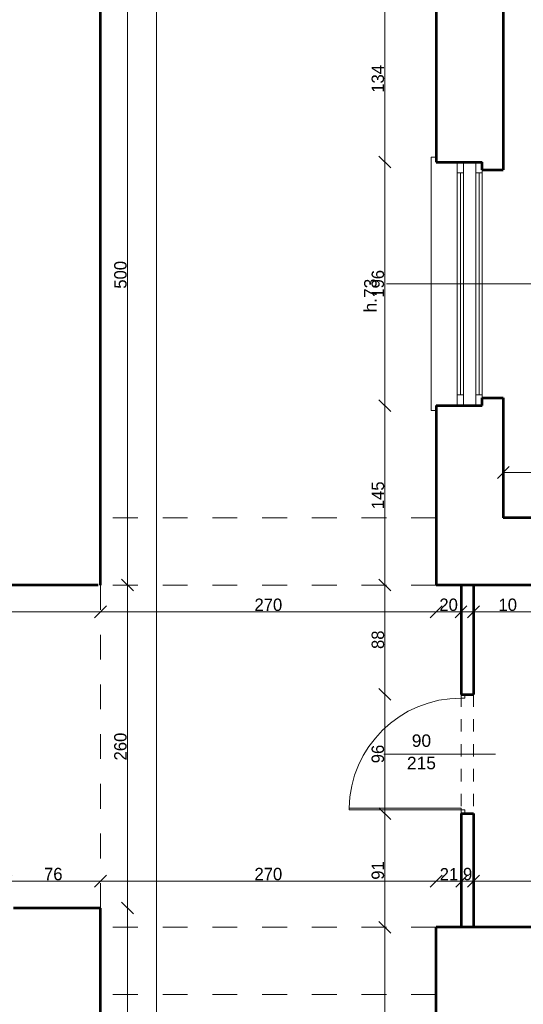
# Model space of a CAD drawing. Header units: inches. Extents: x -21887 to 84279, y -131485 to 67836.
# Tile 36 of 256: x 331 to 4381, y -18284 to -10358. Entities that reach past the tile are written whole.
import ezdxf

# ---------------------------------------------------------------- set-up
doc = ezdxf.new("R2010")
doc.units = ezdxf.units.IN
doc.header["$MEASUREMENT"] = 0
doc.linetypes.add('Dashed', pattern=[400, 200, -200])
doc.linetypes.add('Dashed copy', pattern=[200, 100, -100])
doc.layers.get('0').update_dxf_attribs({"lineweight": 13})
doc.layers.get('Defpoints').update_dxf_attribs({"lineweight": 13})
for name, color, linetype, lineweight in [('AI_MURY', 7, 'Continuous', 53), ('Dimensioning', 7, 'Continuous', 13), ('DRZWI', 7, 'Continuous', 13), ('dzialowki', 7, 'Continuous', 53), ('PODCIAGI', 7, 'Continuous', 13)]:
    doc.layers.add(name, color=color, linetype=linetype, lineweight=lineweight)
doc.styles.add('GENERATED_STYLE_7', font='txt')
doc.styles.add('Style-Courier New', font='txt')
doc.dimstyles.new('Dimstyle_4', dxfattribs={"dimtxt": 100, "dimasz": 95, "dimexe": 0, "dimexo": 0, "dimgap": 0.09, "dimtad": 1, "dimdec": 0, "dimlfac": 0.1, "dimzin": 0, "dimdsep": 46, "dimlunit": 5, "dimtxsty": 'GENERATED_STYLE_7', "dimblk": 'ARROWHEAD_6', "dimcen": 0.09, "dimclrd": 161, "dimclre": 161, "dimclrt": 7, "dimadec": 0, "dimazin": 0, "dimtfac": 1, "dimtdec": 0, "dimtmove": 0, "dimatfit": 3, "dimfxl": 0, "dimtolj": 1, "dimtzin": 0, "dimarcsym": 0})
doc.dimstyles.new('Dimstyle_5', dxfattribs={"dimtxt": 100, "dimasz": 95, "dimexe": 0.18, "dimexo": 0, "dimgap": 0.09, "dimtad": 1, "dimtih": 1, "dimtoh": 1, "dimdec": 0, "dimlfac": 0.1, "dimzin": 0, "dimdsep": 46, "dimlunit": 5, "dimtxsty": 'GENERATED_STYLE_7', "dimblk": 'ARROWHEAD_6', "dimcen": 0.09, "dimclrd": 161, "dimclre": 161, "dimclrt": 7, "dimadec": 0, "dimazin": 0, "dimtfac": 1, "dimtdec": 0, "dimtmove": 0, "dimatfit": 3, "dimfxl": 0, "dimtolj": 1, "dimtzin": 0, "dimarcsym": 0})

# ---------------------------------------------------------------- blocks, each defined once
blk = doc.blocks.new('ARROWHEAD_6')
at = {"color": 0, "linetype": 'Continuous'}
for p, q in [((0, 0), (-1, 0)), ((-0.5, -0.5), (0.5, 0.5))]:
    blk.add_line(p, q, dxfattribs=at)
blk = doc.blocks.new('*U1017')
at = {"layer": 'Defpoints', "color": 0, "linetype": 'Continuous'}
for p in [(-7329.5, -14806), (980.5, -14764.6), (980.5, -15124.7)]:
    blk.add_point(p, dxfattribs=at)
at = {"layer": 'Dimensioning', "color": 161, "linetype": 'Continuous', "lineweight": -2}
for p, q in [((-7329.5, -15124.5), (-7329.5, -15124.9)), ((-7234.5, -15124.7), (885.5, -15124.7)), ((980.5, -15124.5), (980.5, -15124.9))]:
    blk.add_line(p, q, dxfattribs=at)
at = {"layer": 'Dimensioning', "color": 161, "linetype": 'Continuous', "lineweight": -2, "xscale": 95, "yscale": 95, "zscale": 95, "rotation": 180}
blk.add_blockref('ARROWHEAD_6', (-7329.5, -15124.7), dxfattribs=at)
at = {"layer": 'Dimensioning', "color": 161, "linetype": 'Continuous', "lineweight": -2, "xscale": 95, "yscale": 95, "zscale": 95}
blk.add_blockref('ARROWHEAD_6', (980.5, -15124.7), dxfattribs=at)
at = {"layer": 'Dimensioning', "color": 7, "linetype": 'Continuous', "insert": (-3174.5, -15068.4), "char_height": 100, "attachment_point": 5, "style": 'GENERATED_STYLE_7'}
blk.add_mtext('831', dxfattribs=at)
blk = doc.blocks.new('*D1886')
at = {"layer": 'Defpoints'}
for p in [(-7329.5, -14806), (980.5, -14764.6), (-3174.5, -15124.7), (980.5, -15124.7)]:
    blk.add_point(p, dxfattribs=at)
at = {"layer": 'Dimensioning', "color": 161, "linetype": 'Continuous'}
blk.add_blockref('*U1017', (0, 0), dxfattribs=at)
blk = doc.blocks.new('*U1018')
at = {"layer": 'Defpoints', "color": 0, "linetype": 'Continuous'}
for p in [(3680.5, -14677.2), (980.5, -14764.6), (3680.5, -15124.7)]:
    blk.add_point(p, dxfattribs=at)
at = {"layer": 'Dimensioning', "color": 161, "linetype": 'Continuous', "lineweight": -2}
for p, q in [((980.5, -15124.5), (980.5, -15124.9)), ((1075.5, -15124.7), (3585.5, -15124.7)), ((3680.5, -15124.5), (3680.5, -15124.9))]:
    blk.add_line(p, q, dxfattribs=at)
at = {"layer": 'Dimensioning', "color": 161, "linetype": 'Continuous', "lineweight": -2, "xscale": 95, "yscale": 95, "zscale": 95, "rotation": 180}
blk.add_blockref('ARROWHEAD_6', (980.5, -15124.7), dxfattribs=at)
at = {"layer": 'Dimensioning', "color": 161, "linetype": 'Continuous', "lineweight": -2, "xscale": 95, "yscale": 95, "zscale": 95}
blk.add_blockref('ARROWHEAD_6', (3680.5, -15124.7), dxfattribs=at)
at = {"layer": 'Dimensioning', "color": 7, "linetype": 'Continuous', "insert": (2330.5, -15068.4), "char_height": 100, "attachment_point": 5, "style": 'GENERATED_STYLE_7'}
blk.add_mtext('270', dxfattribs=at)
blk = doc.blocks.new('*D1887')
at = {"layer": 'Defpoints'}
for p in [(3680.5, -14677.2), (980.5, -14764.6), (2330.5, -15124.7), (3680.5, -15124.7)]:
    blk.add_point(p, dxfattribs=at)
at = {"layer": 'Dimensioning', "color": 161, "linetype": 'Continuous'}
blk.add_blockref('*U1018', (0, 0), dxfattribs=at)
blk = doc.blocks.new('*U1019')
at = {"layer": 'Defpoints', "color": 0, "linetype": 'Continuous'}
for p in [(3680.5, -14677.2), (3880.5, -14909.3), (3880.5, -15124.7)]:
    blk.add_point(p, dxfattribs=at)
at = {"layer": 'Dimensioning', "color": 161, "linetype": 'Continuous', "lineweight": -2}
for p, q in [((3680.5, -15124.5), (3680.5, -15124.9)), ((3775.5, -15124.7), (3785.5, -15124.7)), ((3880.5, -15124.5), (3880.5, -15124.9))]:
    blk.add_line(p, q, dxfattribs=at)
at = {"layer": 'Dimensioning', "color": 161, "linetype": 'Continuous', "lineweight": -2, "xscale": 95, "yscale": 95, "zscale": 95, "rotation": 180}
blk.add_blockref('ARROWHEAD_6', (3680.5, -15124.7), dxfattribs=at)
at = {"layer": 'Dimensioning', "color": 161, "linetype": 'Continuous', "lineweight": -2, "xscale": 95, "yscale": 95, "zscale": 95}
blk.add_blockref('ARROWHEAD_6', (3880.5, -15124.7), dxfattribs=at)
at = {"layer": 'Dimensioning', "color": 7, "linetype": 'Continuous', "insert": (3780.5, -15068.4), "char_height": 100, "attachment_point": 5, "style": 'GENERATED_STYLE_7'}
blk.add_mtext('20', dxfattribs=at)
blk = doc.blocks.new('*D1888')
at = {"layer": 'Defpoints'}
for p in [(3680.5, -14677.2), (3880.5, -14909.3), (3780.5, -15124.7), (3880.5, -15124.7)]:
    blk.add_point(p, dxfattribs=at)
at = {"layer": 'Dimensioning', "color": 161, "linetype": 'Continuous'}
blk.add_blockref('*U1019', (0, 0), dxfattribs=at)
blk = doc.blocks.new('*U1020')
at = {"layer": 'Defpoints', "color": 0, "linetype": 'Continuous'}
for p in [(3880.5, -14909.3), (3980.5, -14909.3), (3980.5, -15124.7)]:
    blk.add_point(p, dxfattribs=at)
at = {"layer": 'Dimensioning', "color": 161, "linetype": 'Continuous', "lineweight": -2}
for p, q in [((3785.5, -15124.7), (3690.5, -15124.7)), ((3880.5, -15124.5), (3880.5, -15124.9)), ((3880.5, -15124.7), (3980.5, -15124.7)), ((3980.5, -15124.5), (3980.5, -15124.9)), ((4075.5, -15124.7), (4341.7, -15124.7))]:
    blk.add_line(p, q, dxfattribs=at)
at = {"layer": 'Dimensioning', "color": 161, "linetype": 'Continuous', "lineweight": -2, "xscale": 95, "yscale": 95, "zscale": 95}
blk.add_blockref('ARROWHEAD_6', (3880.5, -15124.7), dxfattribs=at)
at = {"layer": 'Dimensioning', "color": 161, "linetype": 'Continuous', "lineweight": -2, "xscale": 95, "yscale": 95, "zscale": 95, "rotation": 180}
blk.add_blockref('ARROWHEAD_6', (3980.5, -15124.7), dxfattribs=at)
at = {"layer": 'Dimensioning', "color": 7, "linetype": 'Continuous', "insert": (4256.1, -15068.4), "char_height": 100, "attachment_point": 5, "style": 'GENERATED_STYLE_7'}
blk.add_mtext('10', dxfattribs=at)
blk = doc.blocks.new('*D1889')
at = {"layer": 'Defpoints'}
for p in [(3880.5, -14909.3), (3980.5, -14909.3), (3980.5, -15124.7), (4256.1, -15124.7)]:
    blk.add_point(p, dxfattribs=at)
at = {"layer": 'Dimensioning', "color": 161, "linetype": 'Continuous'}
blk.add_blockref('*U1020', (0, 0), dxfattribs=at)
blk = doc.blocks.new('*U1021')
at = {"layer": 'Defpoints', "color": 0, "linetype": 'Continuous'}
for p in [(5665, -14841), (3980.5, -14909.3), (5665, -15124.7)]:
    blk.add_point(p, dxfattribs=at)
at = {"layer": 'Dimensioning', "color": 161, "linetype": 'Continuous', "lineweight": -2}
for p, q in [((3980.5, -15124.5), (3980.5, -15124.9)), ((4075.5, -15124.7), (5570, -15124.7)), ((5665, -15124.5), (5665, -15124.9))]:
    blk.add_line(p, q, dxfattribs=at)
at = {"layer": 'Dimensioning', "color": 161, "linetype": 'Continuous', "lineweight": -2, "xscale": 95, "yscale": 95, "zscale": 95, "rotation": 180}
blk.add_blockref('ARROWHEAD_6', (3980.5, -15124.7), dxfattribs=at)
at = {"layer": 'Dimensioning', "color": 161, "linetype": 'Continuous', "lineweight": -2, "xscale": 95, "yscale": 95, "zscale": 95}
blk.add_blockref('ARROWHEAD_6', (5665, -15124.7), dxfattribs=at)
at = {"layer": 'Dimensioning', "color": 7, "linetype": 'Continuous', "insert": (4822.7, -15068.4), "char_height": 100, "attachment_point": 5, "style": 'GENERATED_STYLE_7'}
blk.add_mtext('168', dxfattribs=at)
blk = doc.blocks.new('*D1890')
at = {"layer": 'Defpoints'}
for p in [(5665, -14841), (3980.5, -14909.3), (4822.7, -15124.7), (5665, -15124.7)]:
    blk.add_point(p, dxfattribs=at)
at = {"layer": 'Dimensioning', "color": 161, "linetype": 'Continuous'}
blk.add_blockref('*U1021', (0, 0), dxfattribs=at)
blk = doc.blocks.new('*U1032')
at = {"layer": 'Defpoints', "color": 0, "linetype": 'Continuous'}
for p in [(6645, -14002.6), (6645, -14144.8), (4220.5, -14319)]:
    blk.add_point(p, dxfattribs=at)
at = {"layer": 'Dimensioning', "color": 161, "linetype": 'Continuous', "lineweight": -2}
for p, q in [((4220.5, -14002.8), (4220.5, -14002.4)), ((4315.5, -14002.6), (6550, -14002.6)), ((6645, -14002.8), (6645, -14002.4))]:
    blk.add_line(p, q, dxfattribs=at)
at = {"layer": 'Dimensioning', "color": 161, "linetype": 'Continuous', "lineweight": -2, "xscale": 95, "yscale": 95, "zscale": 95, "rotation": 180}
blk.add_blockref('ARROWHEAD_6', (4220.5, -14002.6), dxfattribs=at)
at = {"layer": 'Dimensioning', "color": 161, "linetype": 'Continuous', "lineweight": -2, "xscale": 95, "yscale": 95, "zscale": 95}
blk.add_blockref('ARROWHEAD_6', (6645, -14002.6), dxfattribs=at)
at = {"layer": 'Dimensioning', "color": 7, "linetype": 'Continuous', "insert": (5432.7, -13947.6), "char_height": 100, "attachment_point": 5, "style": 'GENERATED_STYLE_7'}
blk.add_mtext('242', dxfattribs=at)
blk = doc.blocks.new('*D1902')
at = {"layer": 'Defpoints'}
for p in [(5432.7, -14002.6), (6645, -14002.6), (6645, -14144.8), (4220.5, -14319)]:
    blk.add_point(p, dxfattribs=at)
at = {"layer": 'Dimensioning', "color": 161, "linetype": 'Continuous'}
blk.add_blockref('*U1032', (0, 0), dxfattribs=at)
blk = doc.blocks.new('*U184')
at = {"layer": 'Defpoints', "color": 0, "linetype": 'Continuous'}
for p in [(-270, -21459.3), (57580.5, -21459.3), (56990.5, -24609.3)]:
    blk.add_point(p, dxfattribs=at)
at = {"layer": 'Dimensioning', "color": 161, "linetype": 'Continuous', "lineweight": -2}
for p, q in [((-269.9, -21459.3), (-270, -21459.3)), ((-270, -24514.3), (-270, -21554.3)), ((-269.9, -24609.3), (-270, -24609.3))]:
    blk.add_line(p, q, dxfattribs=at)
at = {"layer": 'Dimensioning', "color": 161, "linetype": 'Continuous', "lineweight": -2, "xscale": 95, "yscale": 95, "zscale": 95}
for p, rotation in [((-270, -21459.3), 90), ((-270, -24609.3), 270)]:
    blk.add_blockref('ARROWHEAD_6', p, dxfattribs=dict(at, rotation=rotation))
at = {"layer": 'Dimensioning', "color": 7, "linetype": 'Continuous', "insert": (-326.3, -23034.3), "char_height": 100, "attachment_point": 5, "rotation": 90, "style": 'GENERATED_STYLE_7'}
blk.add_mtext('315', dxfattribs=at)
blk = doc.blocks.new('*U1771')
at = {"layer": 'Defpoints'}
for p in [(122.4, -22997.2), (122.4, -23034.3), (57973, -22997.2), (57383, -26147.2)]:
    blk.add_point(p, dxfattribs=at)
at = {"layer": 'Dimensioning', "color": 161, "linetype": 'Continuous'}
blk.add_blockref('*U184', (392.5, -1537.9), dxfattribs=at)
blk = doc.blocks.new('*D1914')
at = {"layer": 'Defpoints'}
for p in [(122.4, 0), (122.4, -22997.2), (57973, -22997.2), (57383, -26147.2)]:
    blk.add_point(p, dxfattribs=at)
at = {"layer": 'Dimensioning', "color": 161, "linetype": 'Continuous'}
blk.add_blockref('*U1771', (0, 0), dxfattribs=at)
blk = doc.blocks.new('*U207')
at = {"layer": 'Defpoints', "color": 0, "linetype": 'Continuous'}
for p in [(724.7, 55030.7), (1431.3, 55030.7), (853.3, -36559.3)]:
    blk.add_point(p, dxfattribs=at)
at = {"layer": 'Dimensioning', "color": 161, "linetype": 'Continuous', "lineweight": -2}
for p, q in [((1431.1, 55030.7), (1431.3, 55030.7)), ((1431.3, -36464.3), (1431.3, 54935.7)), ((1431.1, -36559.3), (1431.3, -36559.3))]:
    blk.add_line(p, q, dxfattribs=at)
at = {"layer": 'Dimensioning', "color": 161, "linetype": 'Continuous', "lineweight": -2, "xscale": 95, "yscale": 95, "zscale": 95}
for p, rotation in [((1431.3, 55030.7), 90), ((1431.3, -36559.3), 270)]:
    blk.add_blockref('ARROWHEAD_6', p, dxfattribs=dict(at, rotation=rotation))
at = {"layer": 'Dimensioning', "color": 7, "linetype": 'Continuous', "insert": (1375, 9235.7), "char_height": 100, "attachment_point": 5, "rotation": 90, "style": 'GENERATED_STYLE_7'}
blk.add_mtext('9159', dxfattribs=at)
blk = doc.blocks.new('*D1941')
at = {"layer": 'Defpoints'}
for p in [(724.7, 55030.7), (1431.3, 55030.7), (1431.3, 9235.7), (853.3, -36559.3)]:
    blk.add_point(p, dxfattribs=at)
at = {"layer": 'Dimensioning', "color": 161, "linetype": 'Continuous'}
blk.add_blockref('*U207', (0, 0), dxfattribs=at)
blk = doc.blocks.new('*U292')
at = {"layer": 'Defpoints', "color": 0, "linetype": 'Continuous'}
for p in [(826.4, -17509.3), (1197.4, -17509.3), (823.5, -23859.3)]:
    blk.add_point(p, dxfattribs=at)
at = {"layer": 'Dimensioning', "color": 161, "linetype": 'Continuous', "lineweight": -2}
for p, q in [((1197.2, -17509.3), (1197.4, -17509.3)), ((1197.4, -23764.3), (1197.4, -17604.3)), ((1197.2, -23859.3), (1197.4, -23859.3))]:
    blk.add_line(p, q, dxfattribs=at)
at = {"layer": 'Dimensioning', "color": 161, "linetype": 'Continuous', "lineweight": -2, "xscale": 95, "yscale": 95, "zscale": 95}
for p, rotation in [((1197.4, -17509.3), 90), ((1197.4, -23859.3), 270)]:
    blk.add_blockref('ARROWHEAD_6', p, dxfattribs=dict(at, rotation=rotation))
at = {"layer": 'Dimensioning', "color": 7, "linetype": 'Continuous', "insert": (1141.1, -20684.3), "char_height": 100, "attachment_point": 5, "rotation": 90, "style": 'GENERATED_STYLE_7'}
blk.add_mtext('635', dxfattribs=at)
blk = doc.blocks.new('*D2155')
at = {"layer": 'Defpoints'}
for p in [(826.4, -17509.3), (1197.4, -17509.3), (1197.4, -20684.3), (823.5, -23859.3)]:
    blk.add_point(p, dxfattribs=at)
at = {"layer": 'Dimensioning', "color": 161, "linetype": 'Continuous'}
blk.add_blockref('*U292', (0, 0), dxfattribs=at)
blk = doc.blocks.new('*U376')
at = {"layer": 'Defpoints', "color": 0, "linetype": 'Continuous'}
for p in [(-3768.9, -23758.2), (61880.5, -23758.2), (62095.5, -27324.3)]:
    blk.add_point(p, dxfattribs=at)
at = {"layer": 'Dimensioning', "color": 161, "linetype": 'Continuous', "lineweight": -2}
for p, q in [((-3768.7, -23758.2), (-3768.9, -23758.2)), ((-3768.9, -27229.3), (-3768.9, -23853.2)), ((-3768.7, -27324.3), (-3768.9, -27324.3))]:
    blk.add_line(p, q, dxfattribs=at)
at = {"layer": 'Dimensioning', "color": 161, "linetype": 'Continuous', "lineweight": -2, "xscale": 95, "yscale": 95, "zscale": 95}
for p, rotation in [((-3768.9, -23758.2), 90), ((-3768.9, -27324.3), 270)]:
    blk.add_blockref('ARROWHEAD_6', p, dxfattribs=dict(at, rotation=rotation))
at = {"layer": 'Dimensioning', "color": 7, "linetype": 'Continuous', "insert": (-3825.2, -25541.2), "char_height": 100, "attachment_point": 5, "rotation": 90, "style": 'GENERATED_STYLE_7'}
blk.add_mtext('357', dxfattribs=at)
blk = doc.blocks.new('*U1772')
at = {"layer": 'Defpoints'}
for p in [(-2777.6, -24404.3), (62871.9, -24404.3), (-2777.6, -25541.2), (63086.9, -27970.5)]:
    blk.add_point(p, dxfattribs=at)
at = {"layer": 'Dimensioning', "color": 161, "linetype": 'Continuous'}
blk.add_blockref('*U376', (991.3, -646.2), dxfattribs=at)
blk = doc.blocks.new('*D2396')
at = {"layer": 'Defpoints'}
for p in [(-2777.6, 0), (-2777.6, -24404.3), (62871.9, -24404.3), (63086.9, -27970.5)]:
    blk.add_point(p, dxfattribs=at)
at = {"layer": 'Dimensioning', "color": 161, "linetype": 'Continuous'}
blk.add_blockref('*U1772', (0, 0), dxfattribs=at)
blk = doc.blocks.new('*U377')
at = {"layer": 'Defpoints', "color": 0, "linetype": 'Continuous'}
for p in [(-3768.9, -21459.3), (61832.4, -21459.3), (61880.5, -23758.2)]:
    blk.add_point(p, dxfattribs=at)
at = {"layer": 'Dimensioning', "color": 161, "linetype": 'Continuous', "lineweight": -2}
for p, q in [((-3768.7, -21459.3), (-3768.9, -21459.3)), ((-3768.9, -23663.2), (-3768.9, -21554.3)), ((-3768.7, -23758.2), (-3768.9, -23758.2))]:
    blk.add_line(p, q, dxfattribs=at)
at = {"layer": 'Dimensioning', "color": 161, "linetype": 'Continuous', "lineweight": -2, "xscale": 95, "yscale": 95, "zscale": 95}
for p, rotation in [((-3768.9, -21459.3), 90), ((-3768.9, -23758.2), 270)]:
    blk.add_blockref('ARROWHEAD_6', p, dxfattribs=dict(at, rotation=rotation))
at = {"layer": 'Dimensioning', "color": 7, "linetype": 'Continuous', "insert": (-3825.2, -22608.7), "char_height": 100, "attachment_point": 5, "rotation": 90, "style": 'GENERATED_STYLE_7'}
blk.add_mtext('230', dxfattribs=at)
blk = doc.blocks.new('*U1773')
at = {"layer": 'Defpoints'}
for p in [(-3488.6, -22004), (62112.7, -22004), (-3488.6, -22608.7), (62160.9, -24302.8)]:
    blk.add_point(p, dxfattribs=at)
at = {"layer": 'Dimensioning', "color": 161, "linetype": 'Continuous'}
blk.add_blockref('*U377', (280.3, -544.7), dxfattribs=at)
blk = doc.blocks.new('*D2397')
at = {"layer": 'Defpoints'}
for p in [(-3488.6, 0), (-3488.6, -22004), (62112.7, -22004), (62160.9, -24302.8)]:
    blk.add_point(p, dxfattribs=at)
at = {"layer": 'Dimensioning', "color": 161, "linetype": 'Continuous'}
blk.add_blockref('*U1773', (0, 0), dxfattribs=at)
blk = doc.blocks.new('*U1285')
at = {"layer": 'Defpoints', "color": 0, "linetype": 'Continuous'}
for p in [(980.5, -17292.4), (980.5, -17292.4), (220.5, -17509.3)]:
    blk.add_point(p, dxfattribs=at)
at = {"layer": 'Dimensioning', "color": 161, "linetype": 'Continuous', "lineweight": -2}
for p, q in [((220.5, -17292.6), (220.5, -17292.3)), ((315.5, -17292.4), (885.5, -17292.4)), ((980.5, -17292.4), (980.5, -17292.6))]:
    blk.add_line(p, q, dxfattribs=at)
at = {"layer": 'Dimensioning', "color": 161, "linetype": 'Continuous', "lineweight": -2, "xscale": 95, "yscale": 95, "zscale": 95, "rotation": 180}
blk.add_blockref('ARROWHEAD_6', (220.5, -17292.4), dxfattribs=at)
at = {"layer": 'Dimensioning', "color": 161, "linetype": 'Continuous', "lineweight": -2, "xscale": 95, "yscale": 95, "zscale": 95}
blk.add_blockref('ARROWHEAD_6', (980.5, -17292.4), dxfattribs=at)
at = {"layer": 'Dimensioning', "color": 7, "linetype": 'Continuous', "insert": (600.5, -17236.1), "char_height": 100, "attachment_point": 5, "style": 'GENERATED_STYLE_7'}
blk.add_mtext('76', dxfattribs=at)
blk = doc.blocks.new('*D2426')
at = {"layer": 'Defpoints'}
for p in [(600.5, -17292.4), (980.5, -17292.4), (980.5, -17292.4), (220.5, -17509.3)]:
    blk.add_point(p, dxfattribs=at)
at = {"layer": 'Dimensioning', "color": 161, "linetype": 'Continuous'}
blk.add_blockref('*U1285', (0, 0), dxfattribs=at)
blk = doc.blocks.new('*U1386')
at = {"layer": 'Defpoints', "color": 0, "linetype": 'Continuous'}
for p in [(980.5, -17292.4), (3680.5, -17292.4), (3680.5, -17664.3)]:
    blk.add_point(p, dxfattribs=at)
at = {"layer": 'Dimensioning', "color": 161, "linetype": 'Continuous', "lineweight": -2}
for p, q in [((980.5, -17292.4), (980.5, -17292.3)), ((1075.5, -17292.4), (3585.5, -17292.4)), ((3680.5, -17292.6), (3680.5, -17292.3))]:
    blk.add_line(p, q, dxfattribs=at)
at = {"layer": 'Dimensioning', "color": 161, "linetype": 'Continuous', "lineweight": -2, "xscale": 95, "yscale": 95, "zscale": 95, "rotation": 180}
blk.add_blockref('ARROWHEAD_6', (980.5, -17292.4), dxfattribs=at)
at = {"layer": 'Dimensioning', "color": 161, "linetype": 'Continuous', "lineweight": -2, "xscale": 95, "yscale": 95, "zscale": 95}
blk.add_blockref('ARROWHEAD_6', (3680.5, -17292.4), dxfattribs=at)
at = {"layer": 'Dimensioning', "color": 7, "linetype": 'Continuous', "insert": (2330.5, -17236.1), "char_height": 100, "attachment_point": 5, "style": 'GENERATED_STYLE_7'}
blk.add_mtext('270', dxfattribs=at)
blk = doc.blocks.new('*D2594')
at = {"layer": 'Defpoints'}
for p in [(980.5, -17292.4), (2330.5, -17292.4), (3680.5, -17292.4), (3680.5, -17664.3)]:
    blk.add_point(p, dxfattribs=at)
at = {"layer": 'Dimensioning', "color": 161, "linetype": 'Continuous'}
blk.add_blockref('*U1386', (0, 0), dxfattribs=at)
blk = doc.blocks.new('*U1387')
at = {"layer": 'Defpoints', "color": 0, "linetype": 'Continuous'}
for p in [(3885.8, -17292.4), (3885.8, -17307.3), (3680.5, -17664.3)]:
    blk.add_point(p, dxfattribs=at)
at = {"layer": 'Dimensioning', "color": 161, "linetype": 'Continuous', "lineweight": -2}
for p, q in [((3680.5, -17292.6), (3680.5, -17292.3)), ((3775.5, -17292.4), (3790.8, -17292.4)), ((3885.8, -17292.6), (3885.8, -17292.3))]:
    blk.add_line(p, q, dxfattribs=at)
at = {"layer": 'Dimensioning', "color": 161, "linetype": 'Continuous', "lineweight": -2, "xscale": 95, "yscale": 95, "zscale": 95, "rotation": 180}
blk.add_blockref('ARROWHEAD_6', (3680.5, -17292.4), dxfattribs=at)
at = {"layer": 'Dimensioning', "color": 161, "linetype": 'Continuous', "lineweight": -2, "xscale": 95, "yscale": 95, "zscale": 95}
blk.add_blockref('ARROWHEAD_6', (3885.8, -17292.4), dxfattribs=at)
at = {"layer": 'Dimensioning', "color": 7, "linetype": 'Continuous', "insert": (3783.2, -17237.4), "char_height": 100, "attachment_point": 5, "style": 'GENERATED_STYLE_7'}
blk.add_mtext('21', dxfattribs=at)
blk = doc.blocks.new('*D2595')
at = {"layer": 'Defpoints'}
for p in [(3783.2, -17292.4), (3885.8, -17292.4), (3885.8, -17307.3), (3680.5, -17664.3)]:
    blk.add_point(p, dxfattribs=at)
at = {"layer": 'Dimensioning', "color": 161, "linetype": 'Continuous'}
blk.add_blockref('*U1387', (0, 0), dxfattribs=at)
blk = doc.blocks.new('*U1388')
at = {"layer": 'Defpoints', "color": 0, "linetype": 'Continuous'}
for p in [(3885.8, -17307.3), (3980.5, -17292.4), (3980.5, -17292.4)]:
    blk.add_point(p, dxfattribs=at)
at = {"layer": 'Dimensioning', "color": 161, "linetype": 'Continuous', "lineweight": -2}
for p, q in [((3790.8, -17292.4), (3695.8, -17292.4)), ((3885.8, -17292.6), (3885.8, -17292.3)), ((3885.8, -17292.4), (3980.5, -17292.4)), ((3980.5, -17292.4), (3980.5, -17292.6)), ((4075.5, -17292.4), (4170.5, -17292.4))]:
    blk.add_line(p, q, dxfattribs=at)
at = {"layer": 'Dimensioning', "color": 161, "linetype": 'Continuous', "lineweight": -2, "xscale": 95, "yscale": 95, "zscale": 95}
blk.add_blockref('ARROWHEAD_6', (3885.8, -17292.4), dxfattribs=at)
at = {"layer": 'Dimensioning', "color": 161, "linetype": 'Continuous', "lineweight": -2, "xscale": 95, "yscale": 95, "zscale": 95, "rotation": 180}
blk.add_blockref('ARROWHEAD_6', (3980.5, -17292.4), dxfattribs=at)
at = {"layer": 'Dimensioning', "color": 7, "linetype": 'Continuous', "insert": (3933.2, -17236.1), "char_height": 100, "attachment_point": 5, "style": 'GENERATED_STYLE_7'}
blk.add_mtext('9', dxfattribs=at)
blk = doc.blocks.new('*D2596')
at = {"layer": 'Defpoints'}
for p in [(3885.8, -17307.3), (3933.2, -17292.4), (3980.5, -17292.4), (3980.5, -17292.4)]:
    blk.add_point(p, dxfattribs=at)
at = {"layer": 'Dimensioning', "color": 161, "linetype": 'Continuous'}
blk.add_blockref('*U1388', (0, 0), dxfattribs=at)
blk = doc.blocks.new('*U1389')
at = {"layer": 'Defpoints', "color": 0, "linetype": 'Continuous'}
for p in [(3980.5, -17292.4), (8350.5, -17292.4), (8350.5, -17292.4)]:
    blk.add_point(p, dxfattribs=at)
at = {"layer": 'Dimensioning', "color": 161, "linetype": 'Continuous', "lineweight": -2}
for p, q in [((3980.5, -17292.4), (3980.5, -17292.6)), ((4075.5, -17292.4), (8255.5, -17292.4)), ((8350.5, -17292.4), (8350.5, -17292.6))]:
    blk.add_line(p, q, dxfattribs=at)
at = {"layer": 'Dimensioning', "color": 161, "linetype": 'Continuous', "lineweight": -2, "xscale": 95, "yscale": 95, "zscale": 95, "rotation": 180}
blk.add_blockref('ARROWHEAD_6', (3980.5, -17292.4), dxfattribs=at)
at = {"layer": 'Dimensioning', "color": 161, "linetype": 'Continuous', "lineweight": -2, "xscale": 95, "yscale": 95, "zscale": 95}
blk.add_blockref('ARROWHEAD_6', (8350.5, -17292.4), dxfattribs=at)
at = {"layer": 'Dimensioning', "color": 7, "linetype": 'Continuous', "insert": (6165.5, -17236.1), "char_height": 100, "attachment_point": 5, "style": 'GENERATED_STYLE_7'}
blk.add_mtext('437', dxfattribs=at)
blk = doc.blocks.new('*D2597')
at = {"layer": 'Defpoints'}
for p in [(3980.5, -17292.4), (6165.5, -17292.4), (8350.5, -17292.4), (8350.5, -17292.4)]:
    blk.add_point(p, dxfattribs=at)
at = {"layer": 'Dimensioning', "color": 161, "linetype": 'Continuous'}
blk.add_blockref('*U1389', (0, 0), dxfattribs=at)
blk = doc.blocks.new('*U465')
at = {"layer": 'Defpoints', "color": 0, "linetype": 'Continuous'}
for p in [(1197.4, -14909.3), (1197.4, -14909.3), (1197.4, -17509.3)]:
    blk.add_point(p, dxfattribs=at)
at = {"layer": 'Dimensioning', "color": 161, "linetype": 'Continuous', "lineweight": -2}
blk.add_line((1197.4, -17414.3), (1197.4, -15004.3), dxfattribs=at)
at = {"layer": 'Dimensioning', "color": 161, "linetype": 'Continuous', "lineweight": -2, "xscale": 95, "yscale": 95, "zscale": 95}
for p, rotation in [((1197.4, -14909.3), 90), ((1197.4, -17509.3), 270)]:
    blk.add_blockref('ARROWHEAD_6', p, dxfattribs=dict(at, rotation=rotation))
at = {"layer": 'Dimensioning', "color": 7, "linetype": 'Continuous', "insert": (1141.1, -16209.3), "char_height": 100, "attachment_point": 5, "rotation": 90, "style": 'GENERATED_STYLE_7'}
blk.add_mtext('260', dxfattribs=at)
blk = doc.blocks.new('*D2689')
at = {"layer": 'Defpoints'}
for p in [(1197.4, -14909.3), (1197.4, -14909.3), (1197.4, -16209.3), (1197.4, -17509.3)]:
    blk.add_point(p, dxfattribs=at)
at = {"layer": 'Dimensioning', "color": 161, "linetype": 'Continuous'}
blk.add_blockref('*U465', (0, 0), dxfattribs=at)
blk = doc.blocks.new('*U466')
at = {"layer": 'Defpoints', "color": 0, "linetype": 'Continuous'}
for p in [(980.5, -9914.3), (1197.4, -9914.3), (1197.4, -14909.3)]:
    blk.add_point(p, dxfattribs=at)
at = {"layer": 'Dimensioning', "color": 161, "linetype": 'Continuous', "lineweight": -2}
for p, q in [((1197.2, -9914.3), (1197.4, -9914.3)), ((1197.4, -14814.3), (1197.4, -10009.3))]:
    blk.add_line(p, q, dxfattribs=at)
at = {"layer": 'Dimensioning', "color": 161, "linetype": 'Continuous', "lineweight": -2, "xscale": 95, "yscale": 95, "zscale": 95}
for p, rotation in [((1197.4, -9914.3), 90), ((1197.4, -14909.3), 270)]:
    blk.add_blockref('ARROWHEAD_6', p, dxfattribs=dict(at, rotation=rotation))
at = {"layer": 'Dimensioning', "color": 7, "linetype": 'Continuous', "insert": (1141.1, -12411.8), "char_height": 100, "attachment_point": 5, "rotation": 90, "style": 'GENERATED_STYLE_7'}
blk.add_mtext('500', dxfattribs=at)
blk = doc.blocks.new('*D2690')
at = {"layer": 'Defpoints'}
for p in [(980.5, -9914.3), (1197.4, -9914.3), (1197.4, -12411.8), (1197.4, -14909.3)]:
    blk.add_point(p, dxfattribs=at)
at = {"layer": 'Dimensioning', "color": 161, "linetype": 'Continuous'}
blk.add_blockref('*U466', (0, 0), dxfattribs=at)
blk = doc.blocks.new('*U933')
at = {"layer": 'Defpoints', "color": 0, "linetype": 'Continuous'}
for p in [(3267.9, -17664.3), (3680.5, -17664.3), (3680.5, -21761.2)]:
    blk.add_point(p, dxfattribs=at)
at = {"layer": 'Dimensioning', "color": 161, "linetype": 'Continuous', "lineweight": -2}
for p, q in [((3268.1, -17664.3), (3267.9, -17664.3)), ((3267.9, -21666.2), (3267.9, -17759.3)), ((3268.1, -21761.2), (3267.9, -21761.2))]:
    blk.add_line(p, q, dxfattribs=at)
at = {"layer": 'Dimensioning', "color": 161, "linetype": 'Continuous', "lineweight": -2, "xscale": 95, "yscale": 95, "zscale": 95}
for p, rotation in [((3267.9, -17664.3), 90), ((3267.9, -21761.2), 270)]:
    blk.add_blockref('ARROWHEAD_6', p, dxfattribs=dict(at, rotation=rotation))
at = {"layer": 'Dimensioning', "color": 7, "linetype": 'Continuous', "insert": (3211.6, -19712.8), "char_height": 100, "attachment_point": 5, "rotation": 90, "style": 'GENERATED_STYLE_7'}
blk.add_mtext('410', dxfattribs=at)
blk = doc.blocks.new('*D3492')
at = {"layer": 'Defpoints'}
for p in [(3267.9, -17664.3), (3680.5, -17664.3), (3267.9, -19712.8), (3680.5, -21761.2)]:
    blk.add_point(p, dxfattribs=at)
at = {"layer": 'Dimensioning', "color": 161, "linetype": 'Continuous'}
blk.add_blockref('*U933', (0, 0), dxfattribs=at)
blk = doc.blocks.new('*U934')
at = {"layer": 'Defpoints', "color": 0, "linetype": 'Continuous'}
for p in [(3267.9, -16749.3), (3980.5, -16749.3), (3680.5, -17664.3)]:
    blk.add_point(p, dxfattribs=at)
at = {"layer": 'Dimensioning', "color": 161, "linetype": 'Continuous', "lineweight": -2}
for p, q in [((3268.1, -16749.3), (3267.9, -16749.3)), ((3267.9, -17569.3), (3267.9, -16844.3)), ((3268.1, -17664.3), (3267.9, -17664.3))]:
    blk.add_line(p, q, dxfattribs=at)
at = {"layer": 'Dimensioning', "color": 161, "linetype": 'Continuous', "lineweight": -2, "xscale": 95, "yscale": 95, "zscale": 95}
for p, rotation in [((3267.9, -16749.3), 90), ((3267.9, -17664.3), 270)]:
    blk.add_blockref('ARROWHEAD_6', p, dxfattribs=dict(at, rotation=rotation))
at = {"layer": 'Dimensioning', "color": 7, "linetype": 'Continuous', "insert": (3211.6, -17206.8), "char_height": 100, "attachment_point": 5, "rotation": 90, "style": 'GENERATED_STYLE_7'}
blk.add_mtext('91', dxfattribs=at)
blk = doc.blocks.new('*D3493')
at = {"layer": 'Defpoints'}
for p in [(3267.9, -16749.3), (3980.5, -16749.3), (3267.9, -17206.8), (3680.5, -17664.3)]:
    blk.add_point(p, dxfattribs=at)
at = {"layer": 'Dimensioning', "color": 161, "linetype": 'Continuous'}
blk.add_blockref('*U934', (0, 0), dxfattribs=at)
blk = doc.blocks.new('*U935')
at = {"layer": 'Defpoints', "color": 0, "linetype": 'Continuous'}
for p in [(3267.9, -15789.3), (3980.5, -15789.3), (3980.5, -16749.3)]:
    blk.add_point(p, dxfattribs=at)
at = {"layer": 'Dimensioning', "color": 161, "linetype": 'Continuous', "lineweight": -2}
for p, q in [((3268.1, -15789.3), (3267.9, -15789.3)), ((3267.9, -16654.3), (3267.9, -15884.3)), ((3268.1, -16749.3), (3267.9, -16749.3))]:
    blk.add_line(p, q, dxfattribs=at)
at = {"layer": 'Dimensioning', "color": 161, "linetype": 'Continuous', "lineweight": -2, "xscale": 95, "yscale": 95, "zscale": 95}
for p, rotation in [((3267.9, -15789.3), 90), ((3267.9, -16749.3), 270)]:
    blk.add_blockref('ARROWHEAD_6', p, dxfattribs=dict(at, rotation=rotation))
at = {"layer": 'Dimensioning', "color": 7, "linetype": 'Continuous', "insert": (3211.6, -16269.3), "char_height": 100, "attachment_point": 5, "rotation": 90, "style": 'GENERATED_STYLE_7'}
blk.add_mtext('96', dxfattribs=at)
blk = doc.blocks.new('*D3494')
at = {"layer": 'Defpoints'}
for p in [(3267.9, -15789.3), (3980.5, -15789.3), (3267.9, -16269.3), (3980.5, -16749.3)]:
    blk.add_point(p, dxfattribs=at)
at = {"layer": 'Dimensioning', "color": 161, "linetype": 'Continuous'}
blk.add_blockref('*U935', (0, 0), dxfattribs=at)
blk = doc.blocks.new('*U936')
at = {"layer": 'Defpoints', "color": 0, "linetype": 'Continuous'}
for p in [(3267.9, -14909.3), (3680.5, -14909.3), (3980.5, -15789.3)]:
    blk.add_point(p, dxfattribs=at)
at = {"layer": 'Dimensioning', "color": 161, "linetype": 'Continuous', "lineweight": -2}
for p, q in [((3268.1, -14909.3), (3267.9, -14909.3)), ((3267.9, -15694.3), (3267.9, -15004.3)), ((3268.1, -15789.3), (3267.9, -15789.3))]:
    blk.add_line(p, q, dxfattribs=at)
at = {"layer": 'Dimensioning', "color": 161, "linetype": 'Continuous', "lineweight": -2, "xscale": 95, "yscale": 95, "zscale": 95}
for p, rotation in [((3267.9, -14909.3), 90), ((3267.9, -15789.3), 270)]:
    blk.add_blockref('ARROWHEAD_6', p, dxfattribs=dict(at, rotation=rotation))
at = {"layer": 'Dimensioning', "color": 7, "linetype": 'Continuous', "insert": (3211.6, -15349.3), "char_height": 100, "attachment_point": 5, "rotation": 90, "style": 'GENERATED_STYLE_7'}
blk.add_mtext('88', dxfattribs=at)
blk = doc.blocks.new('*D3495')
at = {"layer": 'Defpoints'}
for p in [(3267.9, -14909.3), (3680.5, -14909.3), (3267.9, -15349.3), (3980.5, -15789.3)]:
    blk.add_point(p, dxfattribs=at)
at = {"layer": 'Dimensioning', "color": 161, "linetype": 'Continuous'}
blk.add_blockref('*U936', (0, 0), dxfattribs=at)
blk = doc.blocks.new('*U937')
at = {"layer": 'Defpoints', "color": 0, "linetype": 'Continuous'}
for p in [(3267.9, -13464.3), (3680.5, -13464.3), (3680.5, -14909.3)]:
    blk.add_point(p, dxfattribs=at)
at = {"layer": 'Dimensioning', "color": 161, "linetype": 'Continuous', "lineweight": -2}
for p, q in [((3268.1, -13464.3), (3267.9, -13464.3)), ((3267.9, -14814.3), (3267.9, -13559.3)), ((3268.1, -14909.3), (3267.9, -14909.3))]:
    blk.add_line(p, q, dxfattribs=at)
at = {"layer": 'Dimensioning', "color": 161, "linetype": 'Continuous', "lineweight": -2, "xscale": 95, "yscale": 95, "zscale": 95}
for p, rotation in [((3267.9, -13464.3), 90), ((3267.9, -14909.3), 270)]:
    blk.add_blockref('ARROWHEAD_6', p, dxfattribs=dict(at, rotation=rotation))
at = {"layer": 'Dimensioning', "color": 7, "linetype": 'Continuous', "insert": (3212.2, -14186.8), "char_height": 100, "attachment_point": 5, "rotation": 90, "style": 'GENERATED_STYLE_7'}
blk.add_mtext('145', dxfattribs=at)
blk = doc.blocks.new('*D3496')
at = {"layer": 'Defpoints'}
for p in [(3267.9, -13464.3), (3680.5, -13464.3), (3267.9, -14186.8), (3680.5, -14909.3)]:
    blk.add_point(p, dxfattribs=at)
at = {"layer": 'Dimensioning', "color": 161, "linetype": 'Continuous'}
blk.add_blockref('*U937', (0, 0), dxfattribs=at)
blk = doc.blocks.new('*U938')
at = {"layer": 'Defpoints', "color": 0, "linetype": 'Continuous'}
for p in [(3267.9, -11504.3), (3680.5, -11504.3), (3680.5, -13464.3)]:
    blk.add_point(p, dxfattribs=at)
at = {"layer": 'Dimensioning', "color": 161, "linetype": 'Continuous', "lineweight": -2}
for p, q in [((3268.1, -11504.3), (3267.9, -11504.3)), ((3267.9, -13369.3), (3267.9, -11599.3)), ((3268.1, -13464.3), (3267.9, -13464.3))]:
    blk.add_line(p, q, dxfattribs=at)
at = {"layer": 'Dimensioning', "color": 161, "linetype": 'Continuous', "lineweight": -2, "xscale": 95, "yscale": 95, "zscale": 95}
for p, rotation in [((3267.9, -11504.3), 90), ((3267.9, -13464.3), 270)]:
    blk.add_blockref('ARROWHEAD_6', p, dxfattribs=dict(at, rotation=rotation))
at = {"layer": 'Dimensioning', "color": 7, "linetype": 'Continuous', "insert": (3211.6, -12484.3), "char_height": 100, "attachment_point": 5, "rotation": 90, "style": 'GENERATED_STYLE_7'}
blk.add_mtext('196', dxfattribs=at)
blk = doc.blocks.new('*D3497')
at = {"layer": 'Defpoints'}
for p in [(3267.9, -11504.3), (3680.5, -11504.3), (3267.9, -12484.3), (3680.5, -13464.3)]:
    blk.add_point(p, dxfattribs=at)
at = {"layer": 'Dimensioning', "color": 161, "linetype": 'Continuous'}
blk.add_blockref('*U938', (0, 0), dxfattribs=at)
blk = doc.blocks.new('*U939')
at = {"layer": 'Defpoints', "color": 0, "linetype": 'Continuous'}
for p in [(3267.9, -10164.3), (3680.5, -10164.3), (3680.5, -11504.3)]:
    blk.add_point(p, dxfattribs=at)
at = {"layer": 'Dimensioning', "color": 161, "linetype": 'Continuous', "lineweight": -2}
for p, q in [((3268.1, -10164.3), (3267.9, -10164.3)), ((3267.9, -11409.3), (3267.9, -10259.3)), ((3268.1, -11504.3), (3267.9, -11504.3))]:
    blk.add_line(p, q, dxfattribs=at)
at = {"layer": 'Dimensioning', "color": 161, "linetype": 'Continuous', "lineweight": -2, "xscale": 95, "yscale": 95, "zscale": 95}
for p, rotation in [((3267.9, -10164.3), 90), ((3267.9, -11504.3), 270)]:
    blk.add_blockref('ARROWHEAD_6', p, dxfattribs=dict(at, rotation=rotation))
at = {"layer": 'Dimensioning', "color": 7, "linetype": 'Continuous', "insert": (3211.6, -10834.3), "char_height": 100, "attachment_point": 5, "rotation": 90, "style": 'GENERATED_STYLE_7'}
blk.add_mtext('134', dxfattribs=at)
blk = doc.blocks.new('*D3498')
at = {"layer": 'Defpoints'}
for p in [(3267.9, -10164.3), (3680.5, -10164.3), (3267.9, -10834.3), (3680.5, -11504.3)]:
    blk.add_point(p, dxfattribs=at)
at = {"layer": 'Dimensioning', "color": 161, "linetype": 'Continuous'}
blk.add_blockref('*U939', (0, 0), dxfattribs=at)

msp = doc.modelspace()

# ---------------------------------------------------------------- linework, layer by layer
at = {"layer": 'AI_MURY', "color": 7, "linetype": 'Continuous'}
for p, q in [((980.5, -14909.3), (980.5, -9914.3)), ((4220.5, -10101.8), (4220.5, -11566.8)), ((3680.5, -10164.3), (3680.5, -11504.3)), ((3680.5, -11504.3), (4050.5, -11504.3)), ((4050.5, -11566.8), (4050.5, -11504.3)), ((4050.5, -11566.8), (4220.5, -11566.8)), ((3680.5, -13464.3), (4050.5, -13464.3)), ((3680.5, -13464.3), (3680.5, -14909.3)), ((4050.5, -13401.8), (4220.5, -13401.8)), ((4050.5, -13464.3), (4050.5, -13401.8)), ((4220.5, -13401.8), (4220.5, -14369.3)), ((5727.5, -14369.3), (4220.5, -14369.3)), ((960.5, -14909.3), (-7329.5, -14909.3)), ((5665, -14909.3), (3680.5, -14909.3)), ((980.5, -17509.3), (280.5, -17509.3)), ((980.5, -23859.3), (980.5, -17509.3)), ((11030.5, -17664.3), (3680.5, -17664.3)), ((3680.5, -21761.2), (3680.5, -17664.3))]:
    msp.add_line(p, q, dxfattribs=at)
at = {"layer": 'DRZWI', "color": 251, "linetype": 'Continuous'}
for p, q in [((3640.5, -13504.3), (3640.5, -11464.3)), ((3680.5, -11464.3), (3640.5, -11464.3)), ((3680.5, -13504.3), (3640.5, -13504.3))]:
    msp.add_line(p, q, dxfattribs=at)
at = {"layer": 'DRZWI', "color": 220, "linetype": 'Continuous'}
for p, q in [((3850.5, -11591.8), (3850.5, -11504.3)), ((3900.5, -11591.8), (3900.5, -11504.3)), ((4000.5, -11591.8), (4000.5, -11504.3)), ((4050.5, -11591.8), (4050.5, -11566.8)), ((3850.5, -11591.8), (3900.5, -11591.8)), ((3850.5, -13376.8), (3850.5, -11591.8)), ((3875.5, -13376.8), (3875.5, -11591.8)), ((3900.5, -13376.8), (3900.5, -11591.8)), ((4000.5, -11591.8), (4050.5, -11591.8)), ((4000.5, -13376.8), (4000.5, -11591.8)), ((4025.5, -13376.8), (4025.5, -11591.8)), ((4050.5, -13376.8), (4050.5, -11591.8)), ((5130.9, -12484.3), (3280.1, -12484.3)), ((3850.5, -13376.8), (3850.5, -13464.3)), ((3850.5, -13376.8), (3900.5, -13376.8)), ((3900.5, -13376.8), (3900.5, -13464.3)), ((4000.5, -13376.8), (4000.5, -13464.3)), ((4000.5, -13376.8), (4050.5, -13376.8)), ((4050.5, -13376.8), (4050.5, -13401.8))]:
    msp.add_line(p, q, dxfattribs=at)
at = {"layer": 'dzialowki', "color": 12, "linetype": 'Continuous'}
for p, q in [((3880.5, -14909.3), (3880.5, -15789.3)), ((3980.5, -14909.3), (3980.5, -15789.3)), ((3880.5, -15789.3), (3980.5, -15789.3)), ((3880.5, -16749.3), (3980.5, -16749.3)), ((3880.5, -16749.3), (3880.5, -17664.3)), ((3980.5, -16749.3), (3980.5, -17664.3))]:
    msp.add_line(p, q, dxfattribs=at)
at = {"layer": 'PODCIAGI', "color": 7, "linetype": 'Dashed'}
for p, q in [((3680.5, -14369.3), (980.5, -14369.3)), ((980.5, -17509.3), (980.5, -14909.3)), ((3680.5, -14909.3), (980.5, -14909.3)), ((3680.5, -17664.3), (980.5, -17664.3)), ((3680.5, -18204.3), (980.5, -18204.3))]:
    msp.add_line(p, q, dxfattribs=at)
at = {"layer": 'PODCIAGI', "color": 5, "linetype": 'Dashed copy'}
for p, q in [((3880.5, -15789.3), (3880.5, -16749.3)), ((3980.5, -15789.3), (3980.5, -16749.3))]:
    msp.add_line(p, q, dxfattribs=at)
at = {"layer": 'PODCIAGI', "color": 5, "linetype": 'Continuous'}
for p, q in [((3880.5, -15819.3), (3880.5, -15789.3)), ((3910.5, -15819.3), (3880.5, -15819.3)), ((3910.5, -15819.3), (3910.5, -15789.3)), ((3258.8, -16269.3), (4158.8, -16269.3)), ((2980.5, -16719.3), (2980.5, -16704.3)), ((3880.5, -16704.3), (2980.5, -16704.3)), ((3880.5, -16719.3), (2980.5, -16719.3)), ((3880.5, -16719.3), (3880.5, -16704.3)), ((3880.5, -16749.3), (3880.5, -16719.3)), ((3910.5, -16719.3), (3880.5, -16719.3)), ((3910.5, -16749.3), (3910.5, -16719.3))]:
    msp.add_line(p, q, dxfattribs=at)
msp.add_arc((3880.5, -16719.3), 900.1, 90, 179.04516, dxfattribs=at)

# ---------------------------------------------------------------- texts
at = {"layer": 'DRZWI', "color": 220, "insert": (3100.5, -12714.7), "char_height": 100, "width": 460.863, "attachment_point": 1, "rotation": 90, "style": 'GENERATED_STYLE_7'}
msp.add_mtext('\\fArial|b0|i0|c238|p39;h.73', dxfattribs=at)
at = {"layer": 'PODCIAGI', "color": 5, "insert": (3561.8, -16111.7), "char_height": 100, "width": 704.483, "attachment_point": 2, "line_spacing_factor": 1.079165, "style": 'GENERATED_STYLE_7'}
msp.add_mtext('\\fArial|b0|i0|c238|p39;90\\P215', dxfattribs=at)

# ---------------------------------------------------------------- dimensions: what is measured, and where the dimension line sits
at = {"layer": 'Dimensioning', "color": 161, "linetype": 'Continuous'}
for base, p1, p2, picture, middle in [((1431.3, 55030.7), (853.3, -36559.3), (724.7, 55030.7), '*D1941', (1431.3, 9235.7)), ((-3488.6, -22004), (62160.9, -24302.8), (62112.7, -22004), '*D2397', (-3488.6, 0)), ((-2777.6, -24404.3), (63086.9, -27970.5), (62871.9, -24404.3), '*D2396', (-2777.6, 0)), ((122.4, -22997.2), (57383, -26147.2), (57973, -22997.2), '*D1914', (122.4, 0)), ((1197.3697315, -9914.2868952), (1197.3697315, -14909.2868952), (980.5180538, -9914.2868952), '*D2690', (1197.3697315, -12411.7868952)), ((3267.9, -10164.3), (3680.5, -11504.3), (3680.5, -10164.3), '*D3498', (3267.9, -10834.3)), ((3267.9, -11504.3), (3680.5, -13464.3), (3680.5, -11504.3), '*D3497', (3267.9, -12484.3)), ((3267.9247043, -13464.2868952), (3680.5180538, -14909.2868952), (3680.5180538, -13464.2868952), '*D3496', (3267.9247043, -14186.7868952)), ((1197.4, -14909.3), (1197.4, -17509.3), (1197.4, -14909.3), '*D2689', (1197.4, -16209.3)), ((3267.9, -14909.3), (3980.5, -15789.3), (3680.5, -14909.3), '*D3495', (3267.9, -15349.3)), ((3267.9, -15789.3), (3980.5, -16749.3), (3980.5, -15789.3), '*D3494', (3267.9, -16269.3)), ((3267.9247043, -16749.2868952), (3680.5180538, -17664.2868952), (3980.5180538, -16749.2868952), '*D3493', (3267.9247043, -17206.7868952)), ((1197.4, -17509.3), (823.5, -23859.3), (826.4, -17509.3), '*D2155', (1197.4, -20684.3)), ((3267.9, -17664.3), (3680.5, -21761.2), (3680.5, -17664.3), '*D3492', (3267.9, -19712.8))]:
    dim = msp.add_linear_dim(base=base, p1=p1, p2=p2, angle=90, dimstyle='Dimstyle_4', override={"dimtxsty": 'Style-Courier New', "dimclrd": 0, "dimclre": 161, "dimlwe": 0}, dxfattribs=at)
    dim.commit()
    dim.dimension.update_dxf_attribs({"geometry": picture, "text_midpoint": middle, "dimtype": 128})
for base, p1, p2, picture, middle in [((6645, -14002.6), (4220.5, -14319), (6645, -14144.8), '*D1902', (5432.7, -14002.6)), ((3680.5, -15124.7), (980.5, -14764.6), (3680.5, -14677.2), '*D1887', (2330.5, -15124.7)), ((3880.5, -15124.7), (3680.5, -14677.2), (3880.5, -14909.3), '*D1888', (3780.5, -15124.7)), ((980.5, -15124.7), (-7329.5, -14806), (980.5, -14764.6), '*D1886', (-3174.5, -15124.7)), ((5665, -15124.7), (3980.5, -14909.3), (5665, -14841), '*D1890', (4822.7, -15124.7)), ((3980.5, -15124.7), (3880.5, -14909.3), (3980.5, -14909.3), '*D1889', (4256.1, -15124.7)), ((980.5, -17292.4), (220.5, -17509.3), (980.5, -17292.4), '*D2426', (600.5, -17292.4)), ((3680.5, -17292.4), (980.5, -17292.4), (3680.5, -17664.3), '*D2594', (2330.5, -17292.4)), ((3885.8, -17292.4), (3680.5, -17664.3), (3885.8, -17307.3), '*D2595', (3783.2, -17292.4)), ((3980.5, -17292.4), (3885.8, -17307.3), (3980.5, -17292.4), '*D2596', (3933.2, -17292.4)), ((8350.5, -17292.4), (3980.5, -17292.4), (8350.5, -17292.4), '*D2597', (6165.5, -17292.4))]:
    dim = msp.add_linear_dim(base=base, p1=p1, p2=p2, dimstyle='Dimstyle_5', override={"dimtxsty": 'Style-Courier New', "dimclrd": 0, "dimclre": 161, "dimlwe": 0}, dxfattribs=at)
    dim.commit()
    dim.dimension.update_dxf_attribs({"geometry": picture, "text_midpoint": middle, "dimtype": 128})

doc.saveas('drawing.dxf')
